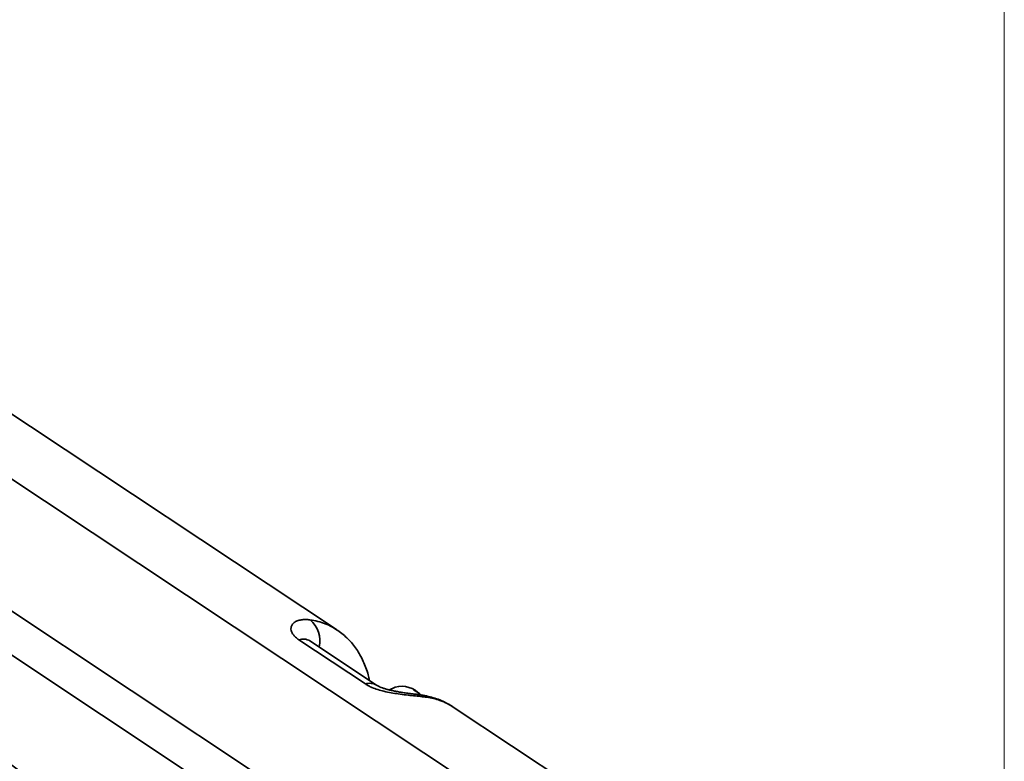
# Model space of a CAD drawing. Header units: millimetres. Extents: x -8713 to 3261, y -18743 to -8704.
# Tile 129 of 133: x 3153 to 3164, y -18274 to -18266. Entities that reach past the tile are written whole.
import ezdxf

# ---------------------------------------------------------------- set-up
doc = ezdxf.new("R2010")
doc.units = ezdxf.units.MM
doc.header["$LTSCALE"] = 10
doc.layers.add('1轮廓实线层', color=7, linetype='Continuous', lineweight=18)

msp = doc.modelspace()

# ---------------------------------------------------------------- linework, layer by layer
at = {"layer": '1轮廓实线层', "color": 7, "linetype": 'Continuous', "lineweight": 35}
for p, q in [((3115.079, -18245.984), (3160.332, -18276.015)), ((3128.028, -18254.577), (3160.332, -18276.015)), ((3156.469, -18272.725), (3147.743, -18266.935)), ((3148.55, -18269.667), (3155.678, -18274.398)), ((3155.458, -18274.741), (3148.501, -18270.124)), ((3156.79, -18273.331), (3156.048, -18272.839)), ((3156.914, -18273.344), (3156.172, -18272.851)), ((3157.122, -18273.366), (3157.057, -18273.397)), ((3157.363, -18273.42), (3157.323, -18273.395)), ((3161.343, -18275.96), (3157.768, -18273.588))]:
    msp.add_line(p, q, dxfattribs=at)
at = {"layer": '1轮廓实线层'}
msp.add_line((3163.904, -18292.789), (3163.904, -18263.938), dxfattribs=at)
at = {"layer": '1轮廓实线层', "color": 7, "linetype": 'Continuous', "lineweight": 35, "flags": 128}
for points in [[(3157.363, -18273.42), (3157.39, -18273.438), (3157.407, -18273.451)], [(3157.403, -18273.452), (3157.438, -18273.461), (3157.472, -18273.479)]]:
    msp.add_lwpolyline(points, dxfattribs=at)
at = {"layer": '1轮廓实线层', "color": 7, "linetype": 'Continuous', "lineweight": 35}
for centre, radius, start, end in [((3155.978, -18272.85), 0.304, 346.9888, 50.1427), ((3156.097, -18272.975), 0.145, 58.8595, 109.8643), ((3156.839, -18273.468), 0.145, 58.8228, 109.8662), ((3157.195, -18273.619), 0.263, 38.9232, 106.0775)]:
    msp.add_arc(centre, radius, start, end, dxfattribs=at)
for points, knots in [([(3153.987, -18275.105), (3153.826, -18274.978), (3153.503, -18274.722), (3153.019, -18274.357), (3152.533, -18274.001), (3151.955, -18273.591), (3151.284, -18273.129), (3150.775, -18272.79), (3150.521, -18272.62)], [0, 0, 0, 0, 0.139975, 0.279965, 0.41997, 0.559983, 0.779988, 1, 1, 1, 1]), ([(3156.048, -18272.839), (3156.035, -18272.829), (3156.01, -18272.811), (3155.99, -18272.788), (3155.973, -18272.763), (3155.961, -18272.736), (3155.959, -18272.702), (3155.971, -18272.671), (3155.995, -18272.645), (3156.029, -18272.626), (3156.072, -18272.615), (3156.12, -18272.611), (3156.155, -18272.615), (3156.172, -18272.616)], [0, 0, 0, 0, 0.079366, 0.15875, 0.183798, 0.280025, 0.376347, 0.478668, 0.581082, 0.68827, 0.795521, 0.897745, 1, 1, 1, 1]), ([(3156.172, -18272.616), (3156.202, -18272.621), (3156.26, -18272.631), (3156.343, -18272.659), (3156.413, -18272.69), (3156.453, -18272.716), (3156.468, -18272.727)], [0, 0, 0, 0, 0.271545, 0.544859, 0.823776, 1, 1, 1, 1]), ([(3156.836, -18273.292), (3156.831, -18273.271), (3156.82, -18273.224), (3156.796, -18273.152), (3156.766, -18273.077), (3156.731, -18273.008), (3156.69, -18272.942), (3156.646, -18272.883), (3156.596, -18272.828), (3156.541, -18272.779), (3156.499, -18272.745), (3156.473, -18272.729), (3156.468, -18272.726)], [0, 0, 0, 0, 0.094862, 0.211233, 0.322094, 0.441052, 0.544001, 0.653949, 0.759824, 0.866911, 0.9748, 1, 1, 1, 1]), ([(3156.172, -18272.851), (3156.17, -18272.85), (3156.165, -18272.846), (3156.163, -18272.844), (3156.163, -18272.845), (3156.164, -18272.845)], [0, 0, 0, 0, 0.357372, 0.894092, 1, 1, 1, 1]), ([(3157.472, -18273.479), (3157.45, -18273.476), (3157.405, -18273.47), (3157.328, -18273.462), (3157.244, -18273.453), (3157.16, -18273.442), (3157.076, -18273.429), (3156.999, -18273.414), (3156.926, -18273.394), (3156.869, -18273.373), (3156.823, -18273.352), (3156.801, -18273.338), (3156.79, -18273.331)], [0, 0, 0, 0, 0.121075, 0.24448, 0.362433, 0.48352, 0.584757, 0.689047, 0.780784, 0.875867, 0.937349, 1, 1, 1, 1]), ([(3157.403, -18273.452), (3157.4, -18273.452), (3157.385, -18273.45), (3157.353, -18273.446), (3157.307, -18273.44), (3157.258, -18273.434), (3157.209, -18273.427), (3157.16, -18273.419), (3157.114, -18273.41), (3157.071, -18273.401), (3157.031, -18273.391), (3156.995, -18273.38), (3156.966, -18273.37), (3156.943, -18273.36), (3156.926, -18273.351), (3156.917, -18273.345), (3156.915, -18273.344), (3156.914, -18273.344)], [0, 0, 0, 0, 0.01636, 0.116333, 0.21882, 0.310266, 0.404153, 0.491295, 0.570537, 0.644733, 0.715242, 0.781097, 0.841366, 0.896884, 0.948977, 0.996873, 1, 1, 1, 1]), ([(3157.769, -18273.588), (3157.767, -18273.587), (3157.746, -18273.572), (3157.701, -18273.547), (3157.634, -18273.514), (3157.563, -18273.488), (3157.489, -18273.468), (3157.435, -18273.456), (3157.406, -18273.453), (3157.403, -18273.453)], [0, 0, 0, 0, 0.013449, 0.200177, 0.390842, 0.583702, 0.778912, 0.975806, 1, 1, 1, 1]), ([(3157.768, -18273.588), (3157.746, -18273.575), (3157.699, -18273.545), (3157.625, -18273.515), (3157.548, -18273.491), (3157.497, -18273.483), (3157.472, -18273.479)], [0, 0, 0, 0, 0.2499882, 0.531505, 0.765192, 1, 1, 1, 1])]:
    msp.add_open_spline(points, degree=3, knots=knots, dxfattribs=at)

doc.saveas('drawing.dxf')
